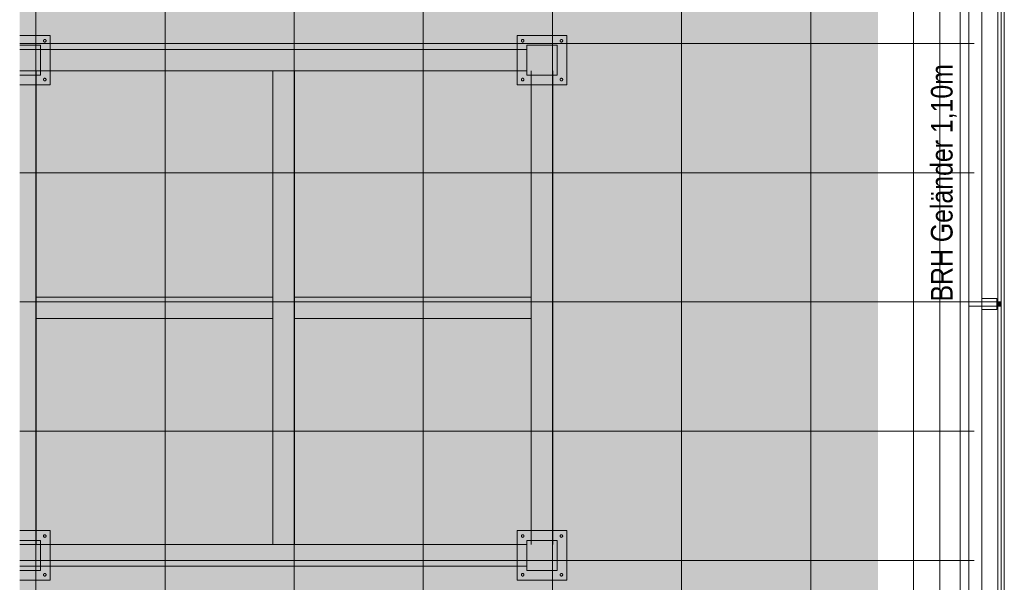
# Model space of a CAD drawing. Extents: x -620 to 300, y 62 to 1112.
# Tile 4 of 95: x -539 to -447, y 262 to 315. Entities that reach past the tile are written whole.
import ezdxf
from ezdxf.lldxf.tags import DXFTag

# ---------------------------------------------------------------- set-up
doc = ezdxf.new("R2010")
doc.units = 0
doc.layers.get('0').update_dxf_attribs({"lineweight": 13})
for name, color, linetype, lineweight, true_color in [('30 -33 Aussenwände- 7 Fassade_ Elemente', 7, 'Continuous', 9, 0x00aacc), ('30 -34 Innenwände- 6 Elemente', 7, 'Continuous', 9, 0xff6633), ('30 -36 Dächer- 3 Dachbeläge', 7, 'Continuous', 15, 0x9999ff), ('30 -36 Dächer- 4 Dachbekleidungen', 7, 'Continuous', 9, 0xccccff), ('70 -72 Beschriftung- 1 Beschriftung allgemein', 7, 'Continuous', 9, 0xff6633), ('iwb_Layout BA_Markierung', 7, 'Continuous', 9, 0xbadcdc)]:
    doc.layers.add(name, color=color, linetype=linetype, lineweight=lineweight, true_color=true_color)
for name, color, linetype, lineweight in [('60- 61 allgemeine Ausstattung- 4 Terrassen', 7, 'Continuous', 9), ('70 -71 Achsen- 1 Gebäudeachsen', 7, 'STRICHPUNKT2-A06G9S5N8I', 18), ('Keine-1', 7, 'Continuous', 15)]:
    doc.layers.add(name, color=color, linetype=linetype, lineweight=lineweight)
doc.styles.get("Standard").update_dxf_attribs({"font": 'ARIALN.TTF'})
tags = doc.linetypes.add('grob-A06G9S5M8I', pattern=[14, 3, -8, 3]).pattern_tags.tags
tags[8:9] = [DXFTag(74, 4), DXFTag(75, 0), DXFTag(340, '0'), DXFTag(46, 0.0), DXFTag(50, 0.0), DXFTag(44, 0.0), DXFTag(45, 0.0)]
tags[6:7] = [DXFTag(74, 4), DXFTag(75, 0), DXFTag(340, '0'), DXFTag(46, 0.0), DXFTag(50, 0.0), DXFTag(44, 0.0), DXFTag(45, 0.0)]
tags[4:5] = [DXFTag(74, 4), DXFTag(75, 0), DXFTag(340, '0'), DXFTag(46, 0.0), DXFTag(50, 0.0), DXFTag(44, 0.0), DXFTag(45, 0.0)]
tags = doc.linetypes.add('STRICHPUNKT2-A06G9S5N8I', pattern=[12.7, 6.35, -3.175, 0, -3.175]).pattern_tags.tags
tags[10:11] = [DXFTag(74, 4), DXFTag(75, 0), DXFTag(340, '0'), DXFTag(46, 0.0), DXFTag(50, 0.0), DXFTag(44, 0.0), DXFTag(45, 0.0)]
tags[8:9] = [DXFTag(74, 4), DXFTag(75, 0), DXFTag(340, '0'), DXFTag(46, 0.0), DXFTag(50, 0.0), DXFTag(44, 0.0), DXFTag(45, 0.0)]
tags[6:7] = [DXFTag(74, 4), DXFTag(75, 0), DXFTag(340, '0'), DXFTag(46, 0.0), DXFTag(50, 0.0), DXFTag(44, 0.0), DXFTag(45, 0.0)]
tags[4:5] = [DXFTag(74, 4), DXFTag(75, 0), DXFTag(340, '0'), DXFTag(46, 0.0), DXFTag(50, 0.0), DXFTag(44, 0.0), DXFTag(45, 0.0)]

# ---------------------------------------------------------------- blocks, each defined once
blk = doc.blocks.new('Polygon-A06G9S5E8I')
at = {"color": 0, "linetype": 'ByBlock', "lineweight": -2, "ltscale": 0.13}
blk.add_solid([(-458.92, 86.609), (-538.631, 86.396), (-458.753, 1083.814), (-538.631, 1083.814)], dxfattribs=at)
blk = doc.blocks.new('Referenz-A06G9S5P8I')
at = {"layer": '30 -33 Aussenwände- 7 Fassade_ Elemente', "color": 0, "linetype": 'Continuous', "lineweight": -2, "ltscale": 0.13}
for p, q in [((-447.749, 372.534), (-447.749, 211.674)), ((-447.749, 220.274), (-447.749, 372.534))]:
    blk.add_line(p, q, dxfattribs=at)
at = {"layer": '30 -34 Innenwände- 6 Elemente', "color": 0, "linetype": 'Continuous', "lineweight": -2, "ltscale": 0.13}
for p, q in [((-451.249, 376.074), (-451.249, 215.174)), ((-450.449, 214.374), (-450.449, 376.074)), ((-449.249, 376.074), (-449.249, 213.174)), ((-447.449, 211.374), (-447.449, 376.074))]:
    blk.add_line(p, q, dxfattribs=at)
at = {"layer": '30 -36 Dächer- 3 Dachbeläge', "color": 0, "linetype": 'Continuous', "lineweight": -2, "ltscale": 0.13}
for p, q in [((-450.449, 376.074), (-450.449, 214.374)), ((-447.149, 211.074), (-447.149, 376.074))]:
    blk.add_line(p, q, dxfattribs=at)
at = {"layer": '30 -36 Dächer- 3 Dachbeläge', "color": 0, "lineweight": -2}
for p, q in [((-447.449, 288.424), (-447.849, 288.424)), ((-447.849, 288.424), (-447.849, 288.024)), ((-447.849, 288.024), (-447.449, 288.024))]:
    blk.add_line(p, q, dxfattribs=at)
for points in [[(-447.849, 288.024), (-447.849, 288.424), (-447.449, 288.024)], [(-447.449, 288.024), (-447.849, 288.424), (-447.449, 288.424)]]:
    blk.add_solid(points, dxfattribs=at)
at = {"layer": '30 -36 Dächer- 4 Dachbekleidungen', "color": 0, "linetype": 'Continuous', "lineweight": -2, "ltscale": 0.13}
for p, q in [((-451.249, 376.074), (-451.249, 215.174)), ((-450.449, 214.374), (-450.449, 376.074)), ((-449.249, 376.074), (-449.249, 213.174)), ((-447.449, 211.374), (-447.449, 376.074)), ((-449.249, 288.424), (-450.449, 288.424)), ((-450.449, 288.424), (-450.449, 288.024)), ((-449.249, 288.724), (-447.849, 288.724)), ((-449.249, 288.424), (-447.849, 288.424)), ((-447.849, 288.724), (-447.849, 288.424)), ((-447.849, 288.424), (-447.849, 288.024)), ((-450.449, 288.024), (-449.249, 288.024)), ((-447.849, 288.024), (-449.249, 288.024)), ((-449.249, 287.724), (-447.849, 287.724)), ((-447.849, 287.724), (-447.849, 288.024))]:
    blk.add_line(p, q, dxfattribs=at)
at = {"layer": '60- 61 allgemeine Ausstattung- 4 Terrassen', "color": 0, "lineweight": -2}
for p, q in [((-537.129, 213.874), (-537.129, 450.074)), ((-525.129, 213.874), (-525.129, 450.074)), ((-513.129, 213.874), (-513.129, 450.074)), ((-501.129, 213.874), (-501.129, 450.074)), ((-489.129, 213.874), (-489.129, 450.074)), ((-477.129, 213.874), (-477.129, 450.074)), ((-465.129, 213.874), (-465.129, 385.474)), ((-453.129, 213.874), (-453.129, 372.534)), ((-538.631, 312.415), (-449.949, 312.415)), ((-538.631, 312.274), (-536.699, 312.274)), ((-536.699, 312.274), (-536.699, 309.474)), ((-491.499, 312.274), (-488.699, 312.274)), ((-491.499, 309.474), (-491.499, 312.274)), ((-488.699, 312.274), (-488.699, 309.474)), ((-536.699, 309.474), (-538.631, 309.474)), ((-488.699, 309.474), (-491.499, 309.474)), ((-538.631, 300.415), (-449.949, 300.415)), ((-538.631, 288.415), (-449.949, 288.415)), ((-538.631, 276.415), (-449.949, 276.415)), ((-538.631, 266.274), (-536.699, 266.274)), ((-536.699, 266.274), (-536.699, 263.474)), ((-491.499, 266.274), (-488.699, 266.274)), ((-491.499, 263.474), (-491.499, 266.274)), ((-488.699, 266.274), (-488.699, 263.474)), ((-538.631, 264.415), (-449.949, 264.415)), ((-536.699, 263.474), (-538.631, 263.474)), ((-488.699, 263.474), (-491.499, 263.474))]:
    blk.add_line(p, q, dxfattribs=at)
at = {"layer": '60- 61 allgemeine Ausstattung- 4 Terrassen', "color": 0, "linetype": 'grob-A06G9S5M8I', "lineweight": -2, "ltscale": 0.13}
for p, q in [((-491.499, 311.874), (-538.631, 311.874)), ((-538.631, 309.874), (-491.499, 309.874)), ((-537.099, 309.874), (-537.099, 265.874)), ((-515.099, 309.874), (-515.099, 265.874)), ((-513.099, 309.874), (-513.099, 265.874)), ((-491.099, 309.874), (-491.099, 265.874)), ((-489.099, 309.874), (-489.099, 265.874)), ((-515.099, 288.874), (-537.099, 288.874)), ((-491.099, 288.874), (-513.099, 288.874)), ((-515.099, 286.874), (-537.099, 286.874)), ((-491.099, 286.874), (-513.099, 286.874)), ((-538.631, 265.874), (-491.499, 265.874)), ((-538.631, 263.874), (-491.499, 263.874))]:
    blk.add_line(p, q, dxfattribs=at)
at = {"layer": '60- 61 allgemeine Ausstattung- 4 Terrassen', "color": 7, "lineweight": -2, "true_color": 0xffffff}
for points in [[(-538.631, 312.274), (-536.699, 312.274), (-536.699, 309.474)], [(-538.631, 312.274), (-536.699, 309.474), (-538.631, 311.406)], [(-538.631, 311.406), (-536.699, 309.474), (-538.631, 309.474)], [(-538.631, 266.274), (-536.699, 266.274), (-536.699, 263.474)], [(-538.631, 266.274), (-536.699, 263.474), (-538.631, 265.406)], [(-538.631, 265.406), (-536.699, 263.474), (-538.631, 263.474)]]:
    blk.add_solid(points, dxfattribs=at)
at = {"layer": '70 -71 Achsen- 1 Gebäudeachsen', "color": 0, "linetype": 'STRICHPUNKT2-A06G9S5N8I', "lineweight": -2, "ltscale": 0.13}
blk.add_line((-455.579, 1084.393), (-455.579, 84.953), dxfattribs=at)
at = {"layer": 'Keine-1', "color": 0, "linetype": 'grob-A06G9S5M8I', "lineweight": -2, "ltscale": 0.13}
for p, q in [((-538.631, 313.174), (-535.799, 313.174)), ((-535.799, 313.174), (-535.799, 308.574)), ((-492.399, 313.174), (-487.799, 313.174)), ((-492.399, 308.574), (-492.399, 313.174)), ((-487.799, 313.174), (-487.799, 308.574)), ((-536.419, 312.686), (-536.417, 312.698)), ((-536.419, 312.674), (-536.419, 312.686)), ((-536.419, 312.662), (-536.419, 312.674)), ((-536.417, 312.651), (-536.419, 312.662)), ((-536.417, 312.698), (-536.414, 312.709)), ((-536.414, 312.639), (-536.417, 312.651)), ((-536.414, 312.709), (-536.41, 312.72)), ((-536.41, 312.628), (-536.414, 312.639)), ((-536.41, 312.72), (-536.405, 312.731)), ((-536.405, 312.618), (-536.41, 312.628)), ((-536.405, 312.731), (-536.399, 312.741)), ((-536.399, 312.607), (-536.405, 312.618)), ((-536.399, 312.741), (-536.392, 312.75)), ((-536.392, 312.598), (-536.399, 312.607)), ((-536.392, 312.75), (-536.384, 312.759)), ((-536.384, 312.589), (-536.392, 312.598)), ((-536.384, 312.759), (-536.375, 312.767)), ((-536.375, 312.581), (-536.384, 312.589)), ((-536.375, 312.767), (-536.366, 312.774)), ((-536.366, 312.574), (-536.375, 312.581)), ((-536.366, 312.774), (-536.356, 312.78)), ((-536.356, 312.568), (-536.366, 312.574)), ((-536.356, 312.78), (-536.345, 312.785)), ((-536.345, 312.563), (-536.356, 312.568)), ((-536.345, 312.785), (-536.334, 312.789)), ((-536.334, 312.559), (-536.345, 312.563)), ((-536.334, 312.789), (-536.323, 312.792)), ((-536.323, 312.556), (-536.334, 312.559)), ((-536.323, 312.792), (-536.311, 312.794)), ((-536.311, 312.555), (-536.323, 312.556)), ((-536.311, 312.794), (-536.299, 312.794)), ((-536.299, 312.554), (-536.311, 312.555)), ((-536.299, 312.794), (-536.288, 312.794)), ((-536.288, 312.555), (-536.299, 312.554)), ((-536.288, 312.794), (-536.276, 312.792)), ((-536.276, 312.556), (-536.288, 312.555)), ((-536.276, 312.792), (-536.264, 312.789)), ((-536.264, 312.559), (-536.276, 312.556)), ((-536.264, 312.789), (-536.253, 312.785)), ((-536.253, 312.563), (-536.264, 312.559)), ((-536.253, 312.785), (-536.243, 312.78)), ((-536.243, 312.568), (-536.253, 312.563)), ((-536.243, 312.78), (-536.233, 312.774)), ((-536.233, 312.574), (-536.243, 312.568)), ((-536.233, 312.774), (-536.223, 312.767)), ((-536.223, 312.581), (-536.233, 312.574)), ((-536.223, 312.767), (-536.214, 312.759)), ((-536.214, 312.589), (-536.223, 312.581)), ((-536.214, 312.759), (-536.207, 312.75)), ((-536.207, 312.598), (-536.214, 312.589)), ((-536.207, 312.75), (-536.199, 312.741)), ((-536.199, 312.607), (-536.207, 312.598)), ((-536.199, 312.741), (-536.193, 312.731)), ((-536.193, 312.618), (-536.199, 312.607)), ((-536.193, 312.731), (-536.188, 312.72)), ((-536.188, 312.628), (-536.193, 312.618)), ((-536.188, 312.72), (-536.184, 312.709)), ((-536.184, 312.639), (-536.188, 312.628)), ((-536.184, 312.709), (-536.182, 312.698)), ((-536.182, 312.651), (-536.184, 312.639)), ((-536.182, 312.698), (-536.18, 312.686)), ((-536.18, 312.662), (-536.182, 312.651)), ((-536.18, 312.686), (-536.179, 312.674)), ((-536.179, 312.674), (-536.18, 312.662)), ((-492.019, 312.686), (-492.017, 312.698)), ((-492.019, 312.674), (-492.019, 312.686)), ((-492.019, 312.662), (-492.019, 312.674)), ((-492.017, 312.651), (-492.019, 312.662)), ((-492.017, 312.698), (-492.014, 312.709)), ((-492.014, 312.639), (-492.017, 312.651)), ((-492.014, 312.709), (-492.01, 312.72)), ((-492.01, 312.628), (-492.014, 312.639)), ((-492.01, 312.72), (-492.005, 312.731)), ((-492.005, 312.618), (-492.01, 312.628)), ((-492.005, 312.731), (-491.999, 312.741)), ((-491.999, 312.607), (-492.005, 312.618)), ((-491.999, 312.741), (-491.992, 312.75)), ((-491.992, 312.598), (-491.999, 312.607)), ((-491.992, 312.75), (-491.984, 312.759)), ((-491.984, 312.589), (-491.992, 312.598)), ((-491.984, 312.759), (-491.975, 312.767)), ((-491.975, 312.581), (-491.984, 312.589)), ((-491.975, 312.767), (-491.966, 312.774)), ((-491.966, 312.574), (-491.975, 312.581)), ((-491.966, 312.774), (-491.956, 312.78)), ((-491.956, 312.568), (-491.966, 312.574)), ((-491.956, 312.78), (-491.945, 312.785)), ((-491.945, 312.563), (-491.956, 312.568)), ((-491.945, 312.785), (-491.934, 312.789)), ((-491.934, 312.559), (-491.945, 312.563)), ((-491.934, 312.789), (-491.923, 312.792)), ((-491.923, 312.556), (-491.934, 312.559)), ((-491.923, 312.792), (-491.911, 312.794)), ((-491.911, 312.555), (-491.923, 312.556)), ((-491.911, 312.794), (-491.899, 312.794)), ((-491.899, 312.554), (-491.911, 312.555)), ((-491.899, 312.794), (-491.888, 312.794)), ((-491.888, 312.555), (-491.899, 312.554)), ((-491.888, 312.794), (-491.876, 312.792)), ((-491.876, 312.556), (-491.888, 312.555)), ((-491.876, 312.792), (-491.864, 312.789)), ((-491.864, 312.559), (-491.876, 312.556)), ((-491.864, 312.789), (-491.853, 312.785)), ((-491.853, 312.563), (-491.864, 312.559)), ((-491.853, 312.785), (-491.843, 312.78)), ((-491.843, 312.568), (-491.853, 312.563)), ((-491.843, 312.78), (-491.833, 312.774)), ((-491.833, 312.574), (-491.843, 312.568)), ((-491.833, 312.774), (-491.823, 312.767)), ((-491.823, 312.581), (-491.833, 312.574)), ((-491.823, 312.767), (-491.814, 312.759)), ((-491.814, 312.589), (-491.823, 312.581)), ((-491.814, 312.759), (-491.807, 312.75)), ((-491.807, 312.598), (-491.814, 312.589)), ((-491.807, 312.75), (-491.799, 312.741)), ((-491.799, 312.607), (-491.807, 312.598)), ((-491.799, 312.741), (-491.793, 312.731)), ((-491.793, 312.618), (-491.799, 312.607)), ((-491.793, 312.731), (-491.788, 312.72)), ((-491.788, 312.628), (-491.793, 312.618)), ((-491.788, 312.72), (-491.784, 312.709)), ((-491.784, 312.639), (-491.788, 312.628)), ((-491.784, 312.709), (-491.782, 312.698)), ((-491.782, 312.651), (-491.784, 312.639)), ((-491.782, 312.698), (-491.78, 312.686)), ((-491.78, 312.662), (-491.782, 312.651)), ((-491.78, 312.686), (-491.779, 312.674)), ((-491.779, 312.674), (-491.78, 312.662)), ((-488.419, 312.686), (-488.417, 312.698)), ((-488.419, 312.674), (-488.419, 312.686)), ((-488.419, 312.662), (-488.419, 312.674)), ((-488.417, 312.651), (-488.419, 312.662)), ((-488.417, 312.698), (-488.414, 312.709)), ((-488.414, 312.639), (-488.417, 312.651)), ((-488.414, 312.709), (-488.41, 312.72)), ((-488.41, 312.628), (-488.414, 312.639)), ((-488.41, 312.72), (-488.405, 312.731)), ((-488.405, 312.618), (-488.41, 312.628)), ((-488.405, 312.731), (-488.399, 312.741)), ((-488.399, 312.607), (-488.405, 312.618)), ((-488.399, 312.741), (-488.392, 312.75)), ((-488.392, 312.598), (-488.399, 312.607)), ((-488.392, 312.75), (-488.384, 312.759)), ((-488.384, 312.589), (-488.392, 312.598)), ((-488.384, 312.759), (-488.375, 312.767)), ((-488.375, 312.581), (-488.384, 312.589)), ((-488.375, 312.767), (-488.366, 312.774)), ((-488.366, 312.574), (-488.375, 312.581)), ((-488.366, 312.774), (-488.356, 312.78)), ((-488.356, 312.568), (-488.366, 312.574)), ((-488.356, 312.78), (-488.345, 312.785)), ((-488.345, 312.563), (-488.356, 312.568)), ((-488.345, 312.785), (-488.334, 312.789)), ((-488.334, 312.559), (-488.345, 312.563)), ((-488.334, 312.789), (-488.323, 312.792)), ((-488.323, 312.556), (-488.334, 312.559)), ((-488.323, 312.792), (-488.311, 312.794)), ((-488.311, 312.555), (-488.323, 312.556)), ((-488.311, 312.794), (-488.299, 312.794)), ((-488.299, 312.554), (-488.311, 312.555)), ((-488.299, 312.794), (-488.288, 312.794)), ((-488.288, 312.555), (-488.299, 312.554)), ((-488.288, 312.794), (-488.276, 312.792)), ((-488.276, 312.556), (-488.288, 312.555)), ((-488.276, 312.792), (-488.264, 312.789)), ((-488.264, 312.559), (-488.276, 312.556)), ((-488.264, 312.789), (-488.253, 312.785)), ((-488.253, 312.563), (-488.264, 312.559)), ((-488.253, 312.785), (-488.243, 312.78)), ((-488.243, 312.568), (-488.253, 312.563)), ((-488.243, 312.78), (-488.233, 312.774)), ((-488.233, 312.574), (-488.243, 312.568)), ((-488.233, 312.774), (-488.223, 312.767)), ((-488.223, 312.581), (-488.233, 312.574)), ((-488.223, 312.767), (-488.214, 312.759)), ((-488.214, 312.589), (-488.223, 312.581)), ((-488.214, 312.759), (-488.207, 312.75)), ((-488.207, 312.598), (-488.214, 312.589)), ((-488.207, 312.75), (-488.199, 312.741)), ((-488.199, 312.607), (-488.207, 312.598)), ((-488.199, 312.741), (-488.193, 312.731)), ((-488.193, 312.618), (-488.199, 312.607)), ((-488.193, 312.731), (-488.188, 312.72)), ((-488.188, 312.628), (-488.193, 312.618)), ((-488.188, 312.72), (-488.184, 312.709)), ((-488.184, 312.639), (-488.188, 312.628)), ((-488.184, 312.709), (-488.182, 312.698)), ((-488.182, 312.651), (-488.184, 312.639)), ((-488.182, 312.698), (-488.18, 312.686)), ((-488.18, 312.662), (-488.182, 312.651)), ((-488.18, 312.686), (-488.179, 312.674)), ((-488.179, 312.674), (-488.18, 312.662)), ((-535.799, 308.574), (-538.631, 308.574)), ((-536.419, 309.086), (-536.417, 309.098)), ((-536.419, 309.074), (-536.419, 309.086)), ((-536.419, 309.062), (-536.419, 309.074)), ((-536.417, 309.051), (-536.419, 309.062)), ((-536.417, 309.098), (-536.414, 309.109)), ((-536.414, 309.039), (-536.417, 309.051)), ((-536.414, 309.109), (-536.41, 309.12)), ((-536.41, 309.028), (-536.414, 309.039)), ((-536.41, 309.12), (-536.405, 309.131)), ((-536.405, 309.018), (-536.41, 309.028)), ((-536.405, 309.131), (-536.399, 309.141)), ((-536.399, 309.007), (-536.405, 309.018)), ((-536.399, 309.141), (-536.392, 309.15)), ((-536.392, 308.998), (-536.399, 309.007)), ((-536.392, 309.15), (-536.384, 309.159)), ((-536.384, 308.989), (-536.392, 308.998)), ((-536.384, 309.159), (-536.375, 309.167)), ((-536.375, 308.981), (-536.384, 308.989)), ((-536.375, 309.167), (-536.366, 309.174)), ((-536.366, 308.974), (-536.375, 308.981)), ((-536.366, 309.174), (-536.356, 309.18)), ((-536.356, 308.968), (-536.366, 308.974)), ((-536.356, 309.18), (-536.345, 309.185)), ((-536.345, 308.963), (-536.356, 308.968)), ((-536.345, 309.185), (-536.334, 309.189)), ((-536.334, 308.959), (-536.345, 308.963)), ((-536.334, 309.189), (-536.323, 309.192)), ((-536.323, 308.956), (-536.334, 308.959)), ((-536.323, 309.192), (-536.311, 309.194)), ((-536.311, 308.955), (-536.323, 308.956)), ((-536.311, 309.194), (-536.299, 309.194)), ((-536.299, 308.954), (-536.311, 308.955)), ((-536.299, 309.194), (-536.288, 309.194)), ((-536.288, 308.955), (-536.299, 308.954)), ((-536.288, 309.194), (-536.276, 309.192)), ((-536.276, 308.956), (-536.288, 308.955)), ((-536.276, 309.192), (-536.264, 309.189)), ((-536.264, 308.959), (-536.276, 308.956)), ((-536.264, 309.189), (-536.253, 309.185)), ((-536.253, 308.963), (-536.264, 308.959)), ((-536.253, 309.185), (-536.243, 309.18)), ((-536.243, 308.968), (-536.253, 308.963)), ((-536.243, 309.18), (-536.233, 309.174)), ((-536.233, 308.974), (-536.243, 308.968)), ((-536.233, 309.174), (-536.223, 309.167)), ((-536.223, 308.981), (-536.233, 308.974)), ((-536.223, 309.167), (-536.214, 309.159)), ((-536.214, 308.989), (-536.223, 308.981)), ((-536.214, 309.159), (-536.207, 309.15)), ((-536.207, 308.998), (-536.214, 308.989)), ((-536.207, 309.15), (-536.199, 309.141)), ((-536.199, 309.007), (-536.207, 308.998)), ((-536.199, 309.141), (-536.193, 309.131)), ((-536.193, 309.018), (-536.199, 309.007)), ((-536.193, 309.131), (-536.188, 309.12)), ((-536.188, 309.028), (-536.193, 309.018)), ((-536.188, 309.12), (-536.184, 309.109)), ((-536.184, 309.039), (-536.188, 309.028)), ((-536.184, 309.109), (-536.182, 309.098)), ((-536.182, 309.051), (-536.184, 309.039)), ((-536.182, 309.098), (-536.18, 309.086)), ((-536.18, 309.062), (-536.182, 309.051)), ((-536.18, 309.086), (-536.179, 309.074)), ((-536.179, 309.074), (-536.18, 309.062)), ((-487.799, 308.574), (-492.399, 308.574)), ((-492.019, 309.086), (-492.017, 309.098)), ((-492.019, 309.074), (-492.019, 309.086)), ((-492.019, 309.062), (-492.019, 309.074)), ((-492.017, 309.051), (-492.019, 309.062)), ((-492.017, 309.098), (-492.014, 309.109)), ((-492.014, 309.039), (-492.017, 309.051)), ((-492.014, 309.109), (-492.01, 309.12)), ((-492.01, 309.028), (-492.014, 309.039)), ((-492.01, 309.12), (-492.005, 309.131)), ((-492.005, 309.018), (-492.01, 309.028)), ((-492.005, 309.131), (-491.999, 309.141)), ((-491.999, 309.007), (-492.005, 309.018)), ((-491.999, 309.141), (-491.992, 309.15)), ((-491.992, 308.998), (-491.999, 309.007)), ((-491.992, 309.15), (-491.984, 309.159)), ((-491.984, 308.989), (-491.992, 308.998)), ((-491.984, 309.159), (-491.975, 309.167)), ((-491.975, 308.981), (-491.984, 308.989)), ((-491.975, 309.167), (-491.966, 309.174)), ((-491.966, 308.974), (-491.975, 308.981)), ((-491.966, 309.174), (-491.956, 309.18)), ((-491.956, 308.968), (-491.966, 308.974)), ((-491.956, 309.18), (-491.945, 309.185)), ((-491.945, 308.963), (-491.956, 308.968)), ((-491.945, 309.185), (-491.934, 309.189)), ((-491.934, 308.959), (-491.945, 308.963)), ((-491.934, 309.189), (-491.923, 309.192)), ((-491.923, 308.956), (-491.934, 308.959)), ((-491.923, 309.192), (-491.911, 309.194)), ((-491.911, 308.955), (-491.923, 308.956)), ((-491.911, 309.194), (-491.899, 309.194)), ((-491.899, 308.954), (-491.911, 308.955)), ((-491.899, 309.194), (-491.888, 309.194)), ((-491.888, 308.955), (-491.899, 308.954)), ((-491.888, 309.194), (-491.876, 309.192)), ((-491.876, 308.956), (-491.888, 308.955)), ((-491.876, 309.192), (-491.864, 309.189)), ((-491.864, 308.959), (-491.876, 308.956)), ((-491.864, 309.189), (-491.853, 309.185)), ((-491.853, 308.963), (-491.864, 308.959)), ((-491.853, 309.185), (-491.843, 309.18)), ((-491.843, 308.968), (-491.853, 308.963)), ((-491.843, 309.18), (-491.833, 309.174)), ((-491.833, 308.974), (-491.843, 308.968)), ((-491.833, 309.174), (-491.823, 309.167)), ((-491.823, 308.981), (-491.833, 308.974)), ((-491.823, 309.167), (-491.814, 309.159)), ((-491.814, 308.989), (-491.823, 308.981)), ((-491.814, 309.159), (-491.807, 309.15)), ((-491.807, 308.998), (-491.814, 308.989)), ((-491.807, 309.15), (-491.799, 309.141)), ((-491.799, 309.007), (-491.807, 308.998)), ((-491.799, 309.141), (-491.793, 309.131)), ((-491.793, 309.018), (-491.799, 309.007)), ((-491.793, 309.131), (-491.788, 309.12)), ((-491.788, 309.028), (-491.793, 309.018)), ((-491.788, 309.12), (-491.784, 309.109)), ((-491.784, 309.039), (-491.788, 309.028)), ((-491.784, 309.109), (-491.782, 309.098)), ((-491.782, 309.051), (-491.784, 309.039)), ((-491.782, 309.098), (-491.78, 309.086)), ((-491.78, 309.062), (-491.782, 309.051)), ((-491.78, 309.086), (-491.779, 309.074)), ((-491.779, 309.074), (-491.78, 309.062)), ((-488.419, 309.086), (-488.417, 309.098)), ((-488.419, 309.074), (-488.419, 309.086)), ((-488.419, 309.062), (-488.419, 309.074)), ((-488.417, 309.051), (-488.419, 309.062)), ((-488.417, 309.098), (-488.414, 309.109)), ((-488.414, 309.039), (-488.417, 309.051)), ((-488.414, 309.109), (-488.41, 309.12)), ((-488.41, 309.028), (-488.414, 309.039)), ((-488.41, 309.12), (-488.405, 309.131)), ((-488.405, 309.018), (-488.41, 309.028)), ((-488.405, 309.131), (-488.399, 309.141)), ((-488.399, 309.007), (-488.405, 309.018)), ((-488.399, 309.141), (-488.392, 309.15)), ((-488.392, 308.998), (-488.399, 309.007)), ((-488.392, 309.15), (-488.384, 309.159)), ((-488.384, 308.989), (-488.392, 308.998)), ((-488.384, 309.159), (-488.375, 309.167)), ((-488.375, 308.981), (-488.384, 308.989)), ((-488.375, 309.167), (-488.366, 309.174)), ((-488.366, 308.974), (-488.375, 308.981)), ((-488.366, 309.174), (-488.356, 309.18)), ((-488.356, 308.968), (-488.366, 308.974)), ((-488.356, 309.18), (-488.345, 309.185)), ((-488.345, 308.963), (-488.356, 308.968)), ((-488.345, 309.185), (-488.334, 309.189)), ((-488.334, 308.959), (-488.345, 308.963)), ((-488.334, 309.189), (-488.323, 309.192)), ((-488.323, 308.956), (-488.334, 308.959)), ((-488.323, 309.192), (-488.311, 309.194)), ((-488.311, 308.955), (-488.323, 308.956)), ((-488.311, 309.194), (-488.299, 309.194)), ((-488.299, 308.954), (-488.311, 308.955)), ((-488.299, 309.194), (-488.288, 309.194)), ((-488.288, 308.955), (-488.299, 308.954)), ((-488.288, 309.194), (-488.276, 309.192)), ((-488.276, 308.956), (-488.288, 308.955)), ((-488.276, 309.192), (-488.264, 309.189)), ((-488.264, 308.959), (-488.276, 308.956)), ((-488.264, 309.189), (-488.253, 309.185)), ((-488.253, 308.963), (-488.264, 308.959)), ((-488.253, 309.185), (-488.243, 309.18)), ((-488.243, 308.968), (-488.253, 308.963)), ((-488.243, 309.18), (-488.233, 309.174)), ((-488.233, 308.974), (-488.243, 308.968)), ((-488.233, 309.174), (-488.223, 309.167)), ((-488.223, 308.981), (-488.233, 308.974)), ((-488.223, 309.167), (-488.214, 309.159)), ((-488.214, 308.989), (-488.223, 308.981)), ((-488.214, 309.159), (-488.207, 309.15)), ((-488.207, 308.998), (-488.214, 308.989)), ((-488.207, 309.15), (-488.199, 309.141)), ((-488.199, 309.007), (-488.207, 308.998)), ((-488.199, 309.141), (-488.193, 309.131)), ((-488.193, 309.018), (-488.199, 309.007)), ((-488.193, 309.131), (-488.188, 309.12)), ((-488.188, 309.028), (-488.193, 309.018)), ((-488.188, 309.12), (-488.184, 309.109)), ((-488.184, 309.039), (-488.188, 309.028)), ((-488.184, 309.109), (-488.182, 309.098)), ((-488.182, 309.051), (-488.184, 309.039)), ((-488.182, 309.098), (-488.18, 309.086)), ((-488.18, 309.062), (-488.182, 309.051)), ((-488.18, 309.086), (-488.179, 309.074)), ((-488.179, 309.074), (-488.18, 309.062)), ((-538.631, 267.174), (-535.799, 267.174)), ((-535.799, 267.174), (-535.799, 262.574)), ((-492.399, 267.174), (-487.799, 267.174)), ((-492.399, 262.574), (-492.399, 267.174)), ((-487.799, 267.174), (-487.799, 262.574)), ((-536.419, 266.686), (-536.417, 266.698)), ((-536.419, 266.674), (-536.419, 266.686)), ((-536.419, 266.662), (-536.419, 266.674)), ((-536.417, 266.651), (-536.419, 266.662)), ((-536.417, 266.698), (-536.414, 266.709)), ((-536.414, 266.639), (-536.417, 266.651)), ((-536.414, 266.709), (-536.41, 266.72)), ((-536.41, 266.628), (-536.414, 266.639)), ((-536.41, 266.72), (-536.405, 266.731)), ((-536.405, 266.618), (-536.41, 266.628)), ((-536.405, 266.731), (-536.399, 266.741)), ((-536.399, 266.607), (-536.405, 266.618)), ((-536.399, 266.741), (-536.392, 266.75)), ((-536.392, 266.598), (-536.399, 266.607)), ((-536.392, 266.75), (-536.384, 266.759)), ((-536.384, 266.589), (-536.392, 266.598)), ((-536.384, 266.759), (-536.375, 266.767)), ((-536.375, 266.581), (-536.384, 266.589)), ((-536.375, 266.767), (-536.366, 266.774)), ((-536.366, 266.574), (-536.375, 266.581)), ((-536.366, 266.774), (-536.356, 266.78)), ((-536.356, 266.568), (-536.366, 266.574)), ((-536.356, 266.78), (-536.345, 266.785)), ((-536.345, 266.563), (-536.356, 266.568)), ((-536.345, 266.785), (-536.334, 266.789)), ((-536.334, 266.559), (-536.345, 266.563)), ((-536.334, 266.789), (-536.323, 266.792)), ((-536.323, 266.556), (-536.334, 266.559)), ((-536.323, 266.792), (-536.311, 266.794)), ((-536.311, 266.555), (-536.323, 266.556)), ((-536.311, 266.794), (-536.299, 266.794)), ((-536.299, 266.554), (-536.311, 266.555)), ((-536.299, 266.794), (-536.288, 266.794)), ((-536.288, 266.555), (-536.299, 266.554)), ((-536.288, 266.794), (-536.276, 266.792)), ((-536.276, 266.556), (-536.288, 266.555)), ((-536.276, 266.792), (-536.264, 266.789)), ((-536.264, 266.559), (-536.276, 266.556)), ((-536.264, 266.789), (-536.253, 266.785)), ((-536.253, 266.563), (-536.264, 266.559)), ((-536.253, 266.785), (-536.243, 266.78)), ((-536.243, 266.568), (-536.253, 266.563)), ((-536.243, 266.78), (-536.233, 266.774)), ((-536.233, 266.574), (-536.243, 266.568)), ((-536.233, 266.774), (-536.223, 266.767)), ((-536.223, 266.581), (-536.233, 266.574)), ((-536.223, 266.767), (-536.214, 266.759)), ((-536.214, 266.589), (-536.223, 266.581)), ((-536.214, 266.759), (-536.207, 266.75)), ((-536.207, 266.598), (-536.214, 266.589)), ((-536.207, 266.75), (-536.199, 266.741)), ((-536.199, 266.607), (-536.207, 266.598)), ((-536.199, 266.741), (-536.193, 266.731)), ((-536.193, 266.618), (-536.199, 266.607)), ((-536.193, 266.731), (-536.188, 266.72)), ((-536.188, 266.628), (-536.193, 266.618)), ((-536.188, 266.72), (-536.184, 266.709)), ((-536.184, 266.639), (-536.188, 266.628)), ((-536.184, 266.709), (-536.182, 266.698)), ((-536.182, 266.651), (-536.184, 266.639)), ((-536.182, 266.698), (-536.18, 266.686)), ((-536.18, 266.662), (-536.182, 266.651)), ((-536.18, 266.686), (-536.179, 266.674)), ((-536.179, 266.674), (-536.18, 266.662)), ((-492.019, 266.686), (-492.017, 266.698)), ((-492.019, 266.674), (-492.019, 266.686)), ((-492.019, 266.662), (-492.019, 266.674)), ((-492.017, 266.651), (-492.019, 266.662)), ((-492.017, 266.698), (-492.014, 266.709)), ((-492.014, 266.639), (-492.017, 266.651)), ((-492.014, 266.709), (-492.01, 266.72)), ((-492.01, 266.628), (-492.014, 266.639)), ((-492.01, 266.72), (-492.005, 266.731)), ((-492.005, 266.618), (-492.01, 266.628)), ((-492.005, 266.731), (-491.999, 266.741)), ((-491.999, 266.607), (-492.005, 266.618)), ((-491.999, 266.741), (-491.992, 266.75)), ((-491.992, 266.598), (-491.999, 266.607)), ((-491.992, 266.75), (-491.984, 266.759)), ((-491.984, 266.589), (-491.992, 266.598)), ((-491.984, 266.759), (-491.975, 266.767)), ((-491.975, 266.581), (-491.984, 266.589)), ((-491.975, 266.767), (-491.966, 266.774)), ((-491.966, 266.574), (-491.975, 266.581)), ((-491.966, 266.774), (-491.956, 266.78)), ((-491.956, 266.568), (-491.966, 266.574)), ((-491.956, 266.78), (-491.945, 266.785)), ((-491.945, 266.563), (-491.956, 266.568)), ((-491.945, 266.785), (-491.934, 266.789)), ((-491.934, 266.559), (-491.945, 266.563)), ((-491.934, 266.789), (-491.923, 266.792)), ((-491.923, 266.556), (-491.934, 266.559)), ((-491.923, 266.792), (-491.911, 266.794)), ((-491.911, 266.555), (-491.923, 266.556)), ((-491.911, 266.794), (-491.899, 266.794)), ((-491.899, 266.554), (-491.911, 266.555)), ((-491.899, 266.794), (-491.888, 266.794)), ((-491.888, 266.555), (-491.899, 266.554)), ((-491.888, 266.794), (-491.876, 266.792)), ((-491.876, 266.556), (-491.888, 266.555)), ((-491.876, 266.792), (-491.864, 266.789)), ((-491.864, 266.559), (-491.876, 266.556)), ((-491.864, 266.789), (-491.853, 266.785)), ((-491.853, 266.563), (-491.864, 266.559)), ((-491.853, 266.785), (-491.843, 266.78)), ((-491.843, 266.568), (-491.853, 266.563)), ((-491.843, 266.78), (-491.833, 266.774)), ((-491.833, 266.574), (-491.843, 266.568)), ((-491.833, 266.774), (-491.823, 266.767)), ((-491.823, 266.581), (-491.833, 266.574)), ((-491.823, 266.767), (-491.814, 266.759)), ((-491.814, 266.589), (-491.823, 266.581)), ((-491.814, 266.759), (-491.807, 266.75)), ((-491.807, 266.598), (-491.814, 266.589)), ((-491.807, 266.75), (-491.799, 266.741)), ((-491.799, 266.607), (-491.807, 266.598)), ((-491.799, 266.741), (-491.793, 266.731)), ((-491.793, 266.618), (-491.799, 266.607)), ((-491.793, 266.731), (-491.788, 266.72)), ((-491.788, 266.628), (-491.793, 266.618)), ((-491.788, 266.72), (-491.784, 266.709)), ((-491.784, 266.639), (-491.788, 266.628)), ((-491.784, 266.709), (-491.782, 266.698)), ((-491.782, 266.651), (-491.784, 266.639)), ((-491.782, 266.698), (-491.78, 266.686)), ((-491.78, 266.662), (-491.782, 266.651)), ((-491.78, 266.686), (-491.779, 266.674)), ((-491.779, 266.674), (-491.78, 266.662)), ((-488.419, 266.686), (-488.417, 266.698)), ((-488.419, 266.674), (-488.419, 266.686)), ((-488.419, 266.662), (-488.419, 266.674)), ((-488.417, 266.651), (-488.419, 266.662)), ((-488.417, 266.698), (-488.414, 266.709)), ((-488.414, 266.639), (-488.417, 266.651)), ((-488.414, 266.709), (-488.41, 266.72)), ((-488.41, 266.628), (-488.414, 266.639)), ((-488.41, 266.72), (-488.405, 266.731)), ((-488.405, 266.618), (-488.41, 266.628)), ((-488.405, 266.731), (-488.399, 266.741)), ((-488.399, 266.607), (-488.405, 266.618)), ((-488.399, 266.741), (-488.392, 266.75)), ((-488.392, 266.598), (-488.399, 266.607)), ((-488.392, 266.75), (-488.384, 266.759)), ((-488.384, 266.589), (-488.392, 266.598)), ((-488.384, 266.759), (-488.375, 266.767)), ((-488.375, 266.581), (-488.384, 266.589)), ((-488.375, 266.767), (-488.366, 266.774)), ((-488.366, 266.574), (-488.375, 266.581)), ((-488.366, 266.774), (-488.356, 266.78)), ((-488.356, 266.568), (-488.366, 266.574)), ((-488.356, 266.78), (-488.345, 266.785)), ((-488.345, 266.563), (-488.356, 266.568)), ((-488.345, 266.785), (-488.334, 266.789)), ((-488.334, 266.559), (-488.345, 266.563)), ((-488.334, 266.789), (-488.323, 266.792)), ((-488.323, 266.556), (-488.334, 266.559)), ((-488.323, 266.792), (-488.311, 266.794)), ((-488.311, 266.555), (-488.323, 266.556)), ((-488.311, 266.794), (-488.299, 266.794)), ((-488.299, 266.554), (-488.311, 266.555)), ((-488.299, 266.794), (-488.288, 266.794)), ((-488.288, 266.555), (-488.299, 266.554)), ((-488.288, 266.794), (-488.276, 266.792)), ((-488.276, 266.556), (-488.288, 266.555)), ((-488.276, 266.792), (-488.264, 266.789)), ((-488.264, 266.559), (-488.276, 266.556)), ((-488.264, 266.789), (-488.253, 266.785)), ((-488.253, 266.563), (-488.264, 266.559)), ((-488.253, 266.785), (-488.243, 266.78)), ((-488.243, 266.568), (-488.253, 266.563)), ((-488.243, 266.78), (-488.233, 266.774)), ((-488.233, 266.574), (-488.243, 266.568)), ((-488.233, 266.774), (-488.223, 266.767)), ((-488.223, 266.581), (-488.233, 266.574)), ((-488.223, 266.767), (-488.214, 266.759)), ((-488.214, 266.589), (-488.223, 266.581)), ((-488.214, 266.759), (-488.207, 266.75)), ((-488.207, 266.598), (-488.214, 266.589)), ((-488.207, 266.75), (-488.199, 266.741)), ((-488.199, 266.607), (-488.207, 266.598)), ((-488.199, 266.741), (-488.193, 266.731)), ((-488.193, 266.618), (-488.199, 266.607)), ((-488.193, 266.731), (-488.188, 266.72)), ((-488.188, 266.628), (-488.193, 266.618)), ((-488.188, 266.72), (-488.184, 266.709)), ((-488.184, 266.639), (-488.188, 266.628)), ((-488.184, 266.709), (-488.182, 266.698)), ((-488.182, 266.651), (-488.184, 266.639)), ((-488.182, 266.698), (-488.18, 266.686)), ((-488.18, 266.662), (-488.182, 266.651)), ((-488.18, 266.686), (-488.179, 266.674)), ((-488.179, 266.674), (-488.18, 266.662)), ((-535.799, 262.574), (-538.631, 262.574)), ((-536.419, 263.086), (-536.417, 263.098)), ((-536.419, 263.074), (-536.419, 263.086)), ((-536.419, 263.062), (-536.419, 263.074)), ((-536.417, 263.051), (-536.419, 263.062)), ((-536.417, 263.098), (-536.414, 263.109)), ((-536.414, 263.039), (-536.417, 263.051)), ((-536.414, 263.109), (-536.41, 263.12)), ((-536.41, 263.028), (-536.414, 263.039)), ((-536.41, 263.12), (-536.405, 263.131)), ((-536.405, 263.018), (-536.41, 263.028)), ((-536.405, 263.131), (-536.399, 263.141)), ((-536.399, 263.007), (-536.405, 263.018)), ((-536.399, 263.141), (-536.392, 263.15)), ((-536.392, 262.998), (-536.399, 263.007)), ((-536.392, 263.15), (-536.384, 263.159)), ((-536.384, 262.989), (-536.392, 262.998)), ((-536.384, 263.159), (-536.375, 263.167)), ((-536.375, 262.981), (-536.384, 262.989)), ((-536.375, 263.167), (-536.366, 263.174)), ((-536.366, 262.974), (-536.375, 262.981)), ((-536.366, 263.174), (-536.356, 263.18)), ((-536.356, 262.968), (-536.366, 262.974)), ((-536.356, 263.18), (-536.345, 263.185)), ((-536.345, 262.963), (-536.356, 262.968)), ((-536.345, 263.185), (-536.334, 263.189)), ((-536.334, 262.959), (-536.345, 262.963)), ((-536.334, 263.189), (-536.323, 263.192)), ((-536.323, 262.956), (-536.334, 262.959)), ((-536.323, 263.192), (-536.311, 263.194)), ((-536.311, 262.955), (-536.323, 262.956)), ((-536.311, 263.194), (-536.299, 263.194)), ((-536.299, 262.954), (-536.311, 262.955)), ((-536.299, 263.194), (-536.288, 263.194)), ((-536.288, 262.955), (-536.299, 262.954)), ((-536.288, 263.194), (-536.276, 263.192)), ((-536.276, 262.956), (-536.288, 262.955)), ((-536.276, 263.192), (-536.264, 263.189)), ((-536.264, 262.959), (-536.276, 262.956)), ((-536.264, 263.189), (-536.253, 263.185)), ((-536.253, 262.963), (-536.264, 262.959)), ((-536.253, 263.185), (-536.243, 263.18)), ((-536.243, 262.968), (-536.253, 262.963)), ((-536.243, 263.18), (-536.233, 263.174)), ((-536.233, 262.974), (-536.243, 262.968)), ((-536.233, 263.174), (-536.223, 263.167)), ((-536.223, 262.981), (-536.233, 262.974)), ((-536.223, 263.167), (-536.214, 263.159)), ((-536.214, 262.989), (-536.223, 262.981)), ((-536.214, 263.159), (-536.207, 263.15)), ((-536.207, 262.998), (-536.214, 262.989)), ((-536.207, 263.15), (-536.199, 263.141)), ((-536.199, 263.007), (-536.207, 262.998)), ((-536.199, 263.141), (-536.193, 263.131)), ((-536.193, 263.018), (-536.199, 263.007)), ((-536.193, 263.131), (-536.188, 263.12)), ((-536.188, 263.028), (-536.193, 263.018)), ((-536.188, 263.12), (-536.184, 263.109)), ((-536.184, 263.039), (-536.188, 263.028)), ((-536.184, 263.109), (-536.182, 263.098)), ((-536.182, 263.051), (-536.184, 263.039)), ((-536.182, 263.098), (-536.18, 263.086)), ((-536.18, 263.062), (-536.182, 263.051)), ((-536.18, 263.086), (-536.179, 263.074)), ((-536.179, 263.074), (-536.18, 263.062)), ((-487.799, 262.574), (-492.399, 262.574)), ((-492.019, 263.086), (-492.017, 263.098)), ((-492.019, 263.074), (-492.019, 263.086)), ((-492.019, 263.062), (-492.019, 263.074)), ((-492.017, 263.051), (-492.019, 263.062)), ((-492.017, 263.098), (-492.014, 263.109)), ((-492.014, 263.039), (-492.017, 263.051)), ((-492.014, 263.109), (-492.01, 263.12)), ((-492.01, 263.028), (-492.014, 263.039)), ((-492.01, 263.12), (-492.005, 263.131)), ((-492.005, 263.018), (-492.01, 263.028)), ((-492.005, 263.131), (-491.999, 263.141)), ((-491.999, 263.007), (-492.005, 263.018)), ((-491.999, 263.141), (-491.992, 263.15)), ((-491.992, 262.998), (-491.999, 263.007)), ((-491.992, 263.15), (-491.984, 263.159)), ((-491.984, 262.989), (-491.992, 262.998)), ((-491.984, 263.159), (-491.975, 263.167)), ((-491.975, 262.981), (-491.984, 262.989)), ((-491.975, 263.167), (-491.966, 263.174)), ((-491.966, 262.974), (-491.975, 262.981)), ((-491.966, 263.174), (-491.956, 263.18)), ((-491.956, 262.968), (-491.966, 262.974)), ((-491.956, 263.18), (-491.945, 263.185)), ((-491.945, 262.963), (-491.956, 262.968)), ((-491.945, 263.185), (-491.934, 263.189)), ((-491.934, 262.959), (-491.945, 262.963)), ((-491.934, 263.189), (-491.923, 263.192)), ((-491.923, 262.956), (-491.934, 262.959)), ((-491.923, 263.192), (-491.911, 263.194)), ((-491.911, 262.955), (-491.923, 262.956)), ((-491.911, 263.194), (-491.899, 263.194)), ((-491.899, 262.954), (-491.911, 262.955)), ((-491.899, 263.194), (-491.888, 263.194)), ((-491.888, 262.955), (-491.899, 262.954)), ((-491.888, 263.194), (-491.876, 263.192)), ((-491.876, 262.956), (-491.888, 262.955)), ((-491.876, 263.192), (-491.864, 263.189)), ((-491.864, 262.959), (-491.876, 262.956)), ((-491.864, 263.189), (-491.853, 263.185)), ((-491.853, 262.963), (-491.864, 262.959)), ((-491.853, 263.185), (-491.843, 263.18)), ((-491.843, 262.968), (-491.853, 262.963)), ((-491.843, 263.18), (-491.833, 263.174)), ((-491.833, 262.974), (-491.843, 262.968)), ((-491.833, 263.174), (-491.823, 263.167)), ((-491.823, 262.981), (-491.833, 262.974)), ((-491.823, 263.167), (-491.814, 263.159)), ((-491.814, 262.989), (-491.823, 262.981)), ((-491.814, 263.159), (-491.807, 263.15)), ((-491.807, 262.998), (-491.814, 262.989)), ((-491.807, 263.15), (-491.799, 263.141)), ((-491.799, 263.007), (-491.807, 262.998)), ((-491.799, 263.141), (-491.793, 263.131)), ((-491.793, 263.018), (-491.799, 263.007)), ((-491.793, 263.131), (-491.788, 263.12)), ((-491.788, 263.028), (-491.793, 263.018)), ((-491.788, 263.12), (-491.784, 263.109)), ((-491.784, 263.039), (-491.788, 263.028)), ((-491.784, 263.109), (-491.782, 263.098)), ((-491.782, 263.051), (-491.784, 263.039)), ((-491.782, 263.098), (-491.78, 263.086)), ((-491.78, 263.062), (-491.782, 263.051)), ((-491.78, 263.086), (-491.779, 263.074)), ((-491.779, 263.074), (-491.78, 263.062)), ((-488.419, 263.086), (-488.417, 263.098)), ((-488.419, 263.074), (-488.419, 263.086)), ((-488.419, 263.062), (-488.419, 263.074)), ((-488.417, 263.051), (-488.419, 263.062)), ((-488.417, 263.098), (-488.414, 263.109)), ((-488.414, 263.039), (-488.417, 263.051)), ((-488.414, 263.109), (-488.41, 263.12)), ((-488.41, 263.028), (-488.414, 263.039)), ((-488.41, 263.12), (-488.405, 263.131)), ((-488.405, 263.018), (-488.41, 263.028)), ((-488.405, 263.131), (-488.399, 263.141)), ((-488.399, 263.007), (-488.405, 263.018)), ((-488.399, 263.141), (-488.392, 263.15)), ((-488.392, 262.998), (-488.399, 263.007)), ((-488.392, 263.15), (-488.384, 263.159)), ((-488.384, 262.989), (-488.392, 262.998)), ((-488.384, 263.159), (-488.375, 263.167)), ((-488.375, 262.981), (-488.384, 262.989)), ((-488.375, 263.167), (-488.366, 263.174)), ((-488.366, 262.974), (-488.375, 262.981)), ((-488.366, 263.174), (-488.356, 263.18)), ((-488.356, 262.968), (-488.366, 262.974)), ((-488.356, 263.18), (-488.345, 263.185)), ((-488.345, 262.963), (-488.356, 262.968)), ((-488.345, 263.185), (-488.334, 263.189)), ((-488.334, 262.959), (-488.345, 262.963)), ((-488.334, 263.189), (-488.323, 263.192)), ((-488.323, 262.956), (-488.334, 262.959)), ((-488.323, 263.192), (-488.311, 263.194)), ((-488.311, 262.955), (-488.323, 262.956)), ((-488.311, 263.194), (-488.299, 263.194)), ((-488.299, 262.954), (-488.311, 262.955)), ((-488.299, 263.194), (-488.288, 263.194)), ((-488.288, 262.955), (-488.299, 262.954)), ((-488.288, 263.194), (-488.276, 263.192)), ((-488.276, 262.956), (-488.288, 262.955)), ((-488.276, 263.192), (-488.264, 263.189)), ((-488.264, 262.959), (-488.276, 262.956)), ((-488.264, 263.189), (-488.253, 263.185)), ((-488.253, 262.963), (-488.264, 262.959)), ((-488.253, 263.185), (-488.243, 263.18)), ((-488.243, 262.968), (-488.253, 262.963)), ((-488.243, 263.18), (-488.233, 263.174)), ((-488.233, 262.974), (-488.243, 262.968)), ((-488.233, 263.174), (-488.223, 263.167)), ((-488.223, 262.981), (-488.233, 262.974)), ((-488.223, 263.167), (-488.214, 263.159)), ((-488.214, 262.989), (-488.223, 262.981)), ((-488.214, 263.159), (-488.207, 263.15)), ((-488.207, 262.998), (-488.214, 262.989)), ((-488.207, 263.15), (-488.199, 263.141)), ((-488.199, 263.007), (-488.207, 262.998)), ((-488.199, 263.141), (-488.193, 263.131)), ((-488.193, 263.018), (-488.199, 263.007)), ((-488.193, 263.131), (-488.188, 263.12)), ((-488.188, 263.028), (-488.193, 263.018)), ((-488.188, 263.12), (-488.184, 263.109)), ((-488.184, 263.039), (-488.188, 263.028)), ((-488.184, 263.109), (-488.182, 263.098)), ((-488.182, 263.051), (-488.184, 263.039)), ((-488.182, 263.098), (-488.18, 263.086)), ((-488.18, 263.062), (-488.182, 263.051)), ((-488.18, 263.086), (-488.179, 263.074)), ((-488.179, 263.074), (-488.18, 263.062))]:
    blk.add_line(p, q, dxfattribs=at)
at = {"layer": '70 -72 Beschriftung- 1 Beschriftung allgemein', "color": 0, "linetype": 'Continuous', "lineweight": -2, "ltscale": 0.13, "insert": (-453.969, 288.456), "char_height": 2.01377, "attachment_point": 1, "rotation": 90}
blk.add_mtext('{\\fArial Narrow;BRH Geländer 1,10m}', dxfattribs=at)

msp = doc.modelspace()

# ---------------------------------------------------------------- block references
at = {"color": 8, "lineweight": 13, "ltscale": 0.13, "true_color": 0x808080}
msp.add_blockref('Referenz-A06G9S5P8I', (0, 0), dxfattribs=at)
at = {"layer": 'iwb_Layout BA_Markierung', "ltscale": 0.13}
msp.add_blockref('Polygon-A06G9S5E8I', (0, 0), dxfattribs=at)

doc.saveas('drawing.dxf')
